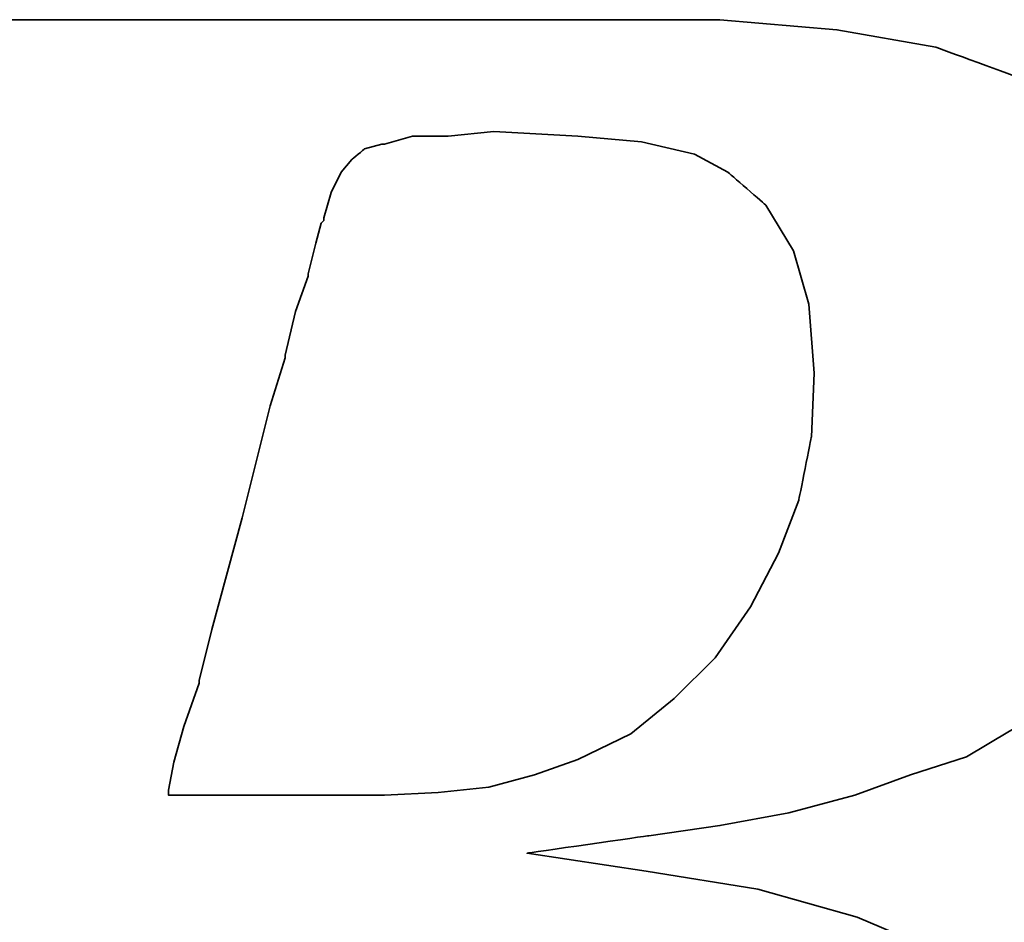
# Model space of a CAD drawing. Header units: millimetres. Extents: x 560 to 1081, y 594 to 775.
# Tile 30 of 50: x 927.39 to 931.36, y 651.82 to 655.46. Entities that reach past the tile are written whole.
import ezdxf

# ---------------------------------------------------------------- set-up
doc = ezdxf.new("R2010")
doc.units = ezdxf.units.MM
doc.layers.add('DIM', color=4, linetype='Continuous')
doc.layers.add('layer 1', color=7, linetype='Continuous')

# ---------------------------------------------------------------- blocks, each defined once
blk = doc.blocks.new('TBI MOTION logo(完整正式版)')
at = {"layer": 'layer 1', "color": 22, "lineweight": 35}
for points, knots in [([(-64.65375, -6.86375), (-64.65375, -6.86375), (-64.84375, -7.29625), (-64.84375, -7.29625), (-64.84375, -7.29625), (-64.84375, -7.29625), (-64.86875, -7.34375), (-64.86875, -7.34375), (-64.86875, -7.34375), (-64.86875, -7.34375), (-64.86875, -7.36875), (-64.86875, -7.36875), (-64.86875, -7.36875), (-64.86875, -7.36875), (-65.15375, -7.65375), (-65.15375, -7.65375), (-65.15375, -7.65375), (-65.15375, -7.65375), (-65.17875, -7.65375), (-65.17875, -7.65375), (-65.17875, -7.65375), (-65.17875, -7.65375), (-65.20375, -7.67875), (-65.20375, -7.67875), (-65.20375, -7.67875), (-65.20375, -7.67875), (-65.58875, -7.87125), (-65.58875, -7.87125), (-65.58875, -7.87125), (-65.58875, -7.87125), (-65.63375, -7.87125), (-65.63375, -7.87125), (-65.63375, -7.87125), (-65.63375, -7.87125), (-65.65875, -7.89375), (-65.65875, -7.89375), (-65.65875, -7.89375), (-65.65875, -7.89375), (-66.09375, -7.94375), (-66.09375, -7.94375), (-66.09375, -7.94375), (-66.09375, -7.94375), (-66.11375, -7.94375), (-66.11375, -7.94375), (-66.11375, -7.94375), (-66.11375, -7.94375), (-66.16375, -7.94375), (-66.16375, -7.94375), (-66.16375, -7.94375), (-66.16375, -7.94375), (-66.30875, -7.94375), (-66.30875, -7.94375), (-66.30875, -7.94375), (-66.30875, -7.94375), (-66.69375, -7.94375), (-66.69375, -7.94375), (-66.69375, -7.94375), (-66.69375, -7.94375), (-67.07375, -7.94375), (-67.07375, -7.94375), (-67.07375, -7.94375), (-67.07375, -7.94375), (-67.12375, -7.94375), (-67.12375, -7.94375), (-67.12375, -7.94375), (-67.12375, -7.94375), (-67.12375, -7.96625), (-67.12375, -7.96625), (-67.12375, -7.96625), (-67.12375, -7.96625), (-67.14875, -7.99125), (-67.14875, -7.99125), (-67.14875, -7.99125), (-67.14875, -7.99125), (-67.24375, -8.34875), (-67.24375, -8.34875), (-67.24375, -8.34875), (-67.24375, -8.34875), (-67.31375, -8.68625), (-67.31375, -8.68625), (-67.31375, -8.68625), (-67.31375, -8.68625), (-67.26875, -8.68625), (-67.26875, -8.68625), (-67.26875, -8.68625), (-67.26875, -8.68625), (-67.07375, -8.68625), (-67.07375, -8.68625), (-67.07375, -8.68625), (-67.07375, -8.68625), (-66.54875, -8.68625), (-66.54875, -8.68625), (-66.54875, -8.68625), (-66.54875, -8.68625), (-65.82625, -8.68625), (-65.82625, -8.68625), (-65.82625, -8.68625), (-65.82625, -8.68625), (-65.01375, -8.68625), (-65.01375, -8.68625), (-65.01375, -8.68625), (-65.01375, -8.68625), (-64.05375, -8.68625), (-64.05375, -8.68625), (-64.05375, -8.68625), (-64.05375, -8.68625), (-62.08375, -8.68625), (-62.08375, -8.68625), (-62.08375, -8.68625), (-62.08375, -8.68625), (-60.06875, -8.68625), (-60.06875, -8.68625), (-60.06875, -8.68625), (-60.06875, -8.68625), (-59.10875, -8.68625), (-59.10875, -8.68625), (-59.10875, -8.68625), (-59.10875, -8.68625), (-58.29375, -8.68625), (-58.29375, -8.68625), (-58.29375, -8.68625), (-58.29375, -8.68625), (-57.57375, -8.68625), (-57.57375, -8.68625), (-57.57375, -8.68625), (-57.57375, -8.68625), (-57.04875, -8.68625), (-57.04875, -8.68625), (-57.04875, -8.68625), (-57.04875, -8.68625), (-56.85375, -8.68625), (-56.85375, -8.68625), (-56.85375, -8.68625), (-56.85375, -8.68625), (-56.70875, -8.68625), (-56.70875, -8.68625), (-56.70875, -8.68625), (-56.70875, -8.68625), (-56.61375, -8.68625), (-56.61375, -8.68625), (-56.61375, -8.68625), (-56.61375, -8.68625), (-56.56875, -8.68625), (-56.56875, -8.68625), (-56.56875, -8.68625), (-56.56875, -8.68625), (-55.65375, -8.63875), (-55.65375, -8.63875), (-55.65375, -8.63875), (-55.65375, -8.63875), (-54.76875, -8.51875), (-54.76875, -8.51875), (-54.76875, -8.51875), (-54.76875, -8.51875), (-53.90375, -8.30375), (-53.90375, -8.30375), (-53.90375, -8.30375), (-53.90375, -8.30375), (-53.08875, -8.03875), (-53.08875, -8.03875), (-53.08875, -8.03875), (-53.08875, -8.03875), (-52.34375, -7.65375), (-52.34375, -7.65375), (-52.34375, -7.65375), (-52.34375, -7.65375), (-51.69875, -7.29625), (-51.69875, -7.29625), (-51.69875, -7.29625), (-51.69875, -7.29625), (-51.21875, -6.91125), (-51.21875, -6.91125), (-51.21875, -6.91125), (-51.21875, -6.91125), (-50.83375, -6.50375), (-50.83375, -6.50375), (-50.83375, -6.50375), (-50.83375, -6.50375), (-50.44875, -5.94875), (-50.44875, -5.94875), (-50.44875, -5.94875), (-50.44875, -5.94875), (-50.13875, -5.30375), (-50.13875, -5.30375), (-50.13875, -5.30375), (-50.13875, -5.30375), (-49.99375, -4.65375), (-49.99375, -4.65375), (-49.99375, -4.65375), (-49.99375, -4.65375), (-49.92375, -3.98375), (-49.92375, -3.98375), (-49.92375, -3.98375), (-49.92375, -3.98375), (-49.99375, -3.19374), (-49.99375, -3.19374), (-49.99375, -3.19374), (-49.99375, -3.19374), (-50.23374, -2.44874), (-50.23374, -2.44874), (-50.23374, -2.44874), (-50.23374, -2.44874), (-50.59375, -1.87374), (-50.59375, -1.87374), (-50.59375, -1.87374), (-50.59375, -1.87374), (-51.09875, -1.31874), (-51.09875, -1.31874), (-51.09875, -1.31874), (-51.09875, -1.31874), (-51.74375, -0.81875), (-51.74375, -0.81875), (-51.74375, -0.81875), (-51.74375, -0.81875), (-52.53875, -0.48125), (-52.53875, -0.48125), (-52.53875, -0.48125), (-52.53875, -0.48125), (-53.47375, -0.21875), (-53.47375, -0.21875), (-53.47375, -0.21875), (-53.47375, -0.21875), (-54.52875, -0.04874), (-54.52875, -0.04874), (-54.52875, -0.04874), (-54.52875, -0.04874), (-55.65375, 0.12125), (-55.65375, 0.12125), (-55.65375, 0.12125), (-55.65375, 0.12125), (-54.50375, 0.28624), (-54.50375, 0.28624), (-54.50375, 0.28624), (-54.50375, 0.28624), (-53.83375, 0.38124), (-53.83375, 0.38124), (-53.83375, 0.38124), (-53.83375, 0.38124), (-53.18375, 0.50125), (-53.18375, 0.50125), (-53.18375, 0.50125), (-53.18375, 0.50125), (-52.55875, 0.66874), (-52.55875, 0.66874), (-52.55875, 0.66874), (-52.55875, 0.66874), (-52.03375, 0.86124), (-52.03375, 0.86124), (-52.03375, 0.86124), (-52.03375, 0.86124), (-51.50374, 1.03124), (-51.50374, 1.03124), (-51.50374, 1.03124), (-51.50374, 1.03124), (-51.09875, 1.27125), (-51.09875, 1.27125), (-51.09875, 1.27125), (-51.09875, 1.27125), (-50.71375, 1.48624), (-50.71375, 1.48624), (-50.71375, 1.48624), (-50.71375, 1.48624), (-50.37625, 1.77625), (-50.37625, 1.77625), (-50.37625, 1.77625), (-50.37625, 1.77625), (-49.82375, 2.37625), (-49.82375, 2.37625), (-49.82375, 2.37625), (-49.82375, 2.37625), (-49.41875, 2.99625), (-49.41875, 2.99625), (-49.41875, 2.99625), (-49.41875, 2.99625), (-49.22375, 3.76625), (-49.22375, 3.76625), (-49.22375, 3.76625), (-49.22375, 3.76625), (-49.15375, 4.50874), (-49.15375, 4.50874), (-49.15375, 4.50874), (-49.15375, 4.50874), (-49.20375, 5.25125), (-49.20375, 5.25125), (-49.20375, 5.25125), (-49.20375, 5.25125), (-49.41875, 5.92625), (-49.41875, 5.92625), (-49.41875, 5.92625), (-49.41875, 5.92625), (-49.77875, 6.47625), (-49.77875, 6.47625), (-49.77875, 6.47625), (-49.77875, 6.47625), (-50.33125, 7.02624), (-50.33125, 7.02624), (-50.33125, 7.02624), (-50.33125, 7.02624), (-51.00125, 7.43625), (-51.00125, 7.43625), (-51.00125, 7.43625), (-51.00125, 7.43625), (-51.79375, 7.72625), (-51.79375, 7.72625), (-51.79375, 7.72625), (-51.79375, 7.72625), (-52.72875, 7.89124), (-52.72875, 7.89124), (-52.72875, 7.89124), (-52.72875, 7.89124), (-53.83375, 7.98625), (-53.83375, 7.98625), (-53.83375, 7.98625), (-53.83375, 7.98625), (-53.92875, 7.98625), (-53.92875, 7.98625), (-53.92875, 7.98625), (-53.92875, 7.98625), (-54.26375, 7.98625), (-54.26375, 7.98625), (-54.26375, 7.98625), (-54.26375, 7.98625), (-54.74375, 7.98625), (-54.74375, 7.98625), (-54.74375, 7.98625), (-54.74375, 7.98625), (-55.36875, 7.98625), (-55.36875, 7.98625), (-55.36875, 7.98625), (-55.36875, 7.98625), (-56.13375, 7.98625), (-56.13375, 7.98625), (-56.13375, 7.98625), (-56.13375, 7.98625), (-56.94875, 7.98625), (-56.94875, 7.98625), (-56.94875, 7.98625), (-56.94875, 7.98625), (-58.77625, 7.98625), (-58.77625, 7.98625), (-58.77625, 7.98625), (-58.77625, 7.98625), (-60.59875, 7.98625), (-60.59875, 7.98625), (-60.59875, 7.98625), (-60.59875, 7.98625), (-61.41375, 7.98625), (-61.41375, 7.98625), (-61.41375, 7.98625), (-61.41375, 7.98625), (-62.17875, 7.98625), (-62.17875, 7.98625), (-62.17875, 7.98625), (-62.17875, 7.98625), (-62.80375, 7.98625), (-62.80375, 7.98625), (-62.80375, 7.98625), (-62.80375, 7.98625), (-63.30625, 7.98625), (-63.30625, 7.98625), (-63.30625, 7.98625), (-63.30625, 7.98625), (-63.57375, 7.98625), (-63.57375, 7.98625), (-63.57375, 7.98625), (-63.57375, 7.98625), (-63.57375, 7.96375), (-63.57375, 7.96375), (-63.57375, 7.96375), (-63.57375, 7.96375), (-63.59875, 7.94125), (-63.59875, 7.94125), (-63.59875, 7.94125), (-63.59875, 7.94125), (-63.69375, 7.55625), (-63.69375, 7.55625), (-63.69375, 7.55625), (-63.69375, 7.55625), (-63.76375, 7.24624), (-63.76375, 7.24624), (-63.76375, 7.24624), (-63.76375, 7.24624), (-63.23875, 7.24624), (-63.23875, 7.24624), (-63.23875, 7.24624), (-63.23875, 7.24624), (-62.75875, 7.24624), (-62.75875, 7.24624), (-62.75875, 7.24624), (-62.75875, 7.24624), (-62.61125, 7.24624), (-62.61125, 7.24624), (-62.61125, 7.24624), (-62.61125, 7.24624), (-62.56625, 7.24624), (-62.56625, 7.24624), (-62.56625, 7.24624), (-62.56625, 7.24624), (-62.22875, 7.24624), (-62.22875, 7.24624), (-62.22875, 7.24624), (-62.22875, 7.24624), (-62.20375, 7.24624), (-62.20375, 7.24624), (-62.20375, 7.24624), (-62.20375, 7.24624), (-62.17875, 7.21875), (-62.17875, 7.21875), (-62.17875, 7.21875), (-62.17875, 7.21875), (-61.96375, 7.17125), (-61.96375, 7.17125), (-61.96375, 7.17125), (-61.96375, 7.17125), (-61.72375, 7.12624), (-61.72375, 7.12624), (-61.72375, 7.12624), (-61.72375, 7.12624), (-61.70375, 7.12624), (-61.70375, 7.12624), (-61.70375, 7.12624), (-61.70375, 7.12624), (-61.55875, 7.07624), (-61.55875, 7.07624), (-61.55875, 7.07624), (-61.55875, 7.07624), (-61.50875, 7.07624), (-61.50875, 7.07624), (-61.50875, 7.07624), (-61.50875, 7.07624), (-61.48375, 7.02624), (-61.48375, 7.02624), (-61.48375, 7.02624), (-61.48375, 7.02624), (-61.31875, 6.83375), (-61.31875, 6.83375), (-61.31875, 6.83375), (-61.31875, 6.83375), (-61.29375, 6.81125), (-61.29375, 6.81125), (-61.29375, 6.81125), (-61.29375, 6.81125), (-61.29375, 6.78625), (-61.29375, 6.78625), (-61.29375, 6.78625), (-61.29375, 6.78625), (-61.19875, 6.50124), (-61.19875, 6.50124), (-61.19875, 6.50124), (-61.19875, 6.50124), (-61.17375, 6.45124), (-61.17375, 6.45124), (-61.17375, 6.45124), (-61.17375, 6.45124), (-61.19875, 6.40625), (-61.19875, 6.40625), (-61.19875, 6.40625), (-61.19875, 6.40625), (-61.26875, 5.99624), (-61.26875, 5.99624), (-61.26875, 5.99624), (-61.26875, 5.99624), (-61.26875, 5.85125), (-61.26875, 5.85125), (-61.26875, 5.85125), (-61.26875, 5.85125), (-61.26875, 5.82625), (-61.26875, 5.82625), (-61.26875, 5.82625), (-61.26875, 5.82625), (-61.29375, 5.80625), (-61.29375, 5.80625), (-61.29375, 5.80625), (-61.29375, 5.80625), (-61.34125, 5.66125), (-61.34125, 5.66125), (-61.34125, 5.66125), (-61.34125, 5.66125), (-61.41375, 5.44625), (-61.41375, 5.44625), (-61.41375, 5.44625), (-61.41375, 5.44625), (-61.48375, 5.15625), (-61.48375, 5.15625), (-61.48375, 5.15625), (-61.48375, 5.15625), (-61.58375, 4.82124), (-61.58375, 4.82124), (-61.58375, 4.82124), (-61.58375, 4.82124), (-61.79875, 4.00375), (-61.79875, 4.00375), (-61.79875, 4.00375), (-61.79875, 4.00375), (-62.05875, 2.99625), (-62.05875, 2.99625), (-62.05875, 2.99625), (-62.05875, 2.99625), (-62.34875, 1.91625), (-62.34875, 1.91625), (-62.34875, 1.91625), (-62.34875, 1.91625), (-62.97375, -0.41124), (-62.97375, -0.41124), (-62.97375, -0.41124), (-62.97375, -0.41124), (-63.59875, -2.75875), (-63.59875, -2.75875), (-63.59875, -2.75875), (-63.59875, -2.75875), (-63.88375, -3.86374), (-63.88375, -3.86374), (-63.88375, -3.86374), (-63.88375, -3.86374), (-64.14875, -4.82374), (-64.14875, -4.82374), (-64.14875, -4.82374), (-64.14875, -4.82374), (-64.36375, -5.64125), (-64.36375, -5.64125), (-64.36375, -5.64125), (-64.36375, -5.64125), (-64.43625, -5.97625), (-64.43625, -5.97625), (-64.43625, -5.97625), (-64.43625, -5.97625), (-64.50875, -6.28625), (-64.50875, -6.28625), (-64.50875, -6.28625), (-64.50875, -6.28625), (-64.50875, -6.30875), (-64.50875, -6.30875), (-64.50875, -6.30875), (-64.50875, -6.30875), (-64.57875, -6.50375), (-64.57875, -6.50375), (-64.57875, -6.50375), (-64.57875, -6.50375), (-64.62875, -6.69625), (-64.62875, -6.69625), (-64.62875, -6.69625), (-64.62875, -6.69625), (-64.62875, -6.76875), (-64.62875, -6.76875), (-64.62875, -6.76875), (-64.62875, -6.76875), (-64.62875, -6.81375), (-64.62875, -6.81375), (-64.62875, -6.81375), (-64.62875, -6.81375), (-64.62875, -6.83875), (-64.62875, -6.83875), (-64.62875, -6.83875), (-64.62875, -6.83875), (-64.65375, -6.86375), (-64.65375, -6.86375)], [0, 0, 0, 0, 0.0071942, 0.0071942, 0.0071942, 0.0071943, 0.0143885, 0.0143885, 0.0143885, 0.0143885, 0.0215827, 0.0215827, 0.0215827, 0.0215827, 0.028777, 0.028777, 0.028777, 0.028777, 0.0359712, 0.0359712, 0.0359712, 0.0359712, 0.0431655, 0.0431655, 0.0431655, 0.0431655, 0.0503597, 0.0503597, 0.0503597, 0.0503597, 0.057554, 0.057554, 0.057554, 0.057554, 0.0647482, 0.0647482, 0.0647482, 0.0647482, 0.0719424, 0.0719424, 0.0719424, 0.0719425, 0.0791367, 0.0791367, 0.0791367, 0.0791367, 0.0863309, 0.0863309, 0.0863309, 0.0863309, 0.0935252, 0.0935252, 0.0935252, 0.0935252, 0.1007194, 0.1007194, 0.1007194, 0.1007194, 0.1079137, 0.1079137, 0.1079137, 0.1079137, 0.1151079, 0.1151079, 0.1151079, 0.1151079, 0.1223022, 0.1223022, 0.1223022, 0.1223022, 0.1294964, 0.1294964, 0.1294964, 0.1294964, 0.1366906, 0.1366906, 0.1366906, 0.1366907, 0.1438849, 0.1438849, 0.1438849, 0.1438849, 0.1510791, 0.1510791, 0.1510791, 0.1510791, 0.1582734, 0.1582734, 0.1582734, 0.1582734, 0.1654676, 0.1654676, 0.1654676, 0.1654676, 0.1726619, 0.1726619, 0.1726619, 0.1726619, 0.1798561, 0.1798561, 0.1798561, 0.1798561, 0.1870504, 0.1870504, 0.1870504, 0.1870504, 0.1942446, 0.1942446, 0.1942446, 0.1942446, 0.2014388, 0.2014388, 0.2014388, 0.2014389, 0.2086331, 0.2086331, 0.2086331, 0.2086331, 0.2158273, 0.2158273, 0.2158273, 0.2158273, 0.2230216, 0.2230216, 0.2230216, 0.2230216, 0.2302158, 0.2302158, 0.2302158, 0.2302158, 0.2374101, 0.2374101, 0.2374101, 0.2374101, 0.2446043, 0.2446043, 0.2446043, 0.2446043, 0.2517986, 0.2517986, 0.2517986, 0.2517986, 0.2589928, 0.2589928, 0.2589928, 0.2589928, 0.2661871, 0.2661871, 0.2661871, 0.2661871, 0.2733813, 0.2733813, 0.2733813, 0.2733813, 0.2805755, 0.2805755, 0.2805755, 0.2805755, 0.2877698, 0.2877698, 0.2877698, 0.2877698, 0.294964, 0.294964, 0.294964, 0.294964, 0.3021583, 0.3021583, 0.3021583, 0.3021583, 0.3093525, 0.3093525, 0.3093525, 0.3093525, 0.3165468, 0.3165468, 0.3165468, 0.3165468, 0.323741, 0.323741, 0.323741, 0.323741, 0.3309353, 0.3309353, 0.3309353, 0.3309353, 0.3381295, 0.3381295, 0.3381295, 0.3381295, 0.3453237, 0.3453237, 0.3453237, 0.3453238, 0.352518, 0.352518, 0.352518, 0.352518, 0.3597122, 0.3597122, 0.3597122, 0.3597122, 0.3669065, 0.3669065, 0.3669065, 0.3669065, 0.3741007, 0.3741007, 0.3741007, 0.3741007, 0.381295, 0.381295, 0.381295, 0.381295, 0.3884892, 0.3884892, 0.3884892, 0.3884892, 0.3956835, 0.3956835, 0.3956835, 0.3956835, 0.4028777, 0.4028777, 0.4028777, 0.4028777, 0.4100719, 0.4100719, 0.4100719, 0.410072, 0.4172662, 0.4172662, 0.4172662, 0.4172662, 0.4244604, 0.4244604, 0.4244604, 0.4244604, 0.4316547, 0.4316547, 0.4316547, 0.4316547, 0.4388489, 0.4388489, 0.4388489, 0.4388489, 0.4460432, 0.4460432, 0.4460432, 0.4460432, 0.4532374, 0.4532374, 0.4532374, 0.4532374, 0.4604317, 0.4604317, 0.4604317, 0.4604317, 0.4676259, 0.4676259, 0.4676259, 0.4676259, 0.4748201, 0.4748201, 0.4748201, 0.4748202, 0.4820144, 0.4820144, 0.4820144, 0.4820144, 0.4892086, 0.4892086, 0.4892086, 0.4892086, 0.4964029, 0.4964029, 0.4964029, 0.4964029, 0.5035971, 0.5035971, 0.5035971, 0.5035971, 0.5107914, 0.5107914, 0.5107914, 0.5107914, 0.5179856, 0.5179856, 0.5179856, 0.5179856, 0.5251799, 0.5251799, 0.5251799, 0.5251799, 0.5323741, 0.5323741, 0.5323741, 0.5323741, 0.5395683, 0.5395683, 0.5395683, 0.5395684, 0.5467626, 0.5467626, 0.5467626, 0.5467626, 0.5539568, 0.5539568, 0.5539568, 0.5539568, 0.5611511, 0.5611511, 0.5611511, 0.5611511, 0.5683453, 0.5683453, 0.5683453, 0.5683453, 0.5755396, 0.5755396, 0.5755396, 0.5755396, 0.5827338, 0.5827338, 0.5827338, 0.5827338, 0.5899281, 0.5899281, 0.5899281, 0.5899281, 0.5971223, 0.5971223, 0.5971223, 0.5971223, 0.6043165, 0.6043165, 0.6043165, 0.6043166, 0.6115108, 0.6115108, 0.6115108, 0.6115108, 0.618705, 0.618705, 0.618705, 0.618705, 0.6258993, 0.6258993, 0.6258993, 0.6258993, 0.6330935, 0.6330935, 0.6330935, 0.6330935, 0.6402878, 0.6402878, 0.6402878, 0.6402878, 0.647482, 0.647482, 0.647482, 0.647482, 0.6546763, 0.6546763, 0.6546763, 0.6546763, 0.6618705, 0.6618705, 0.6618705, 0.6618705, 0.6690647, 0.6690647, 0.6690647, 0.6690648, 0.676259, 0.676259, 0.676259, 0.676259, 0.6834532, 0.6834532, 0.6834532, 0.6834532, 0.6906475, 0.6906475, 0.6906475, 0.6906475, 0.6978417, 0.6978417, 0.6978417, 0.6978417, 0.705036, 0.705036, 0.705036, 0.705036, 0.7122302, 0.7122302, 0.7122302, 0.7122302, 0.7194245, 0.7194245, 0.7194245, 0.7194245, 0.7266187, 0.7266187, 0.7266187, 0.7266187, 0.7338129, 0.7338129, 0.7338129, 0.733813, 0.7410072, 0.7410072, 0.7410072, 0.7410072, 0.7482014, 0.7482014, 0.7482014, 0.7482014, 0.7553957, 0.7553957, 0.7553957, 0.7553957, 0.7625899, 0.7625899, 0.7625899, 0.7625899, 0.7697842, 0.7697842, 0.7697842, 0.7697842, 0.7769784, 0.7769784, 0.7769784, 0.7769784, 0.7841727, 0.7841727, 0.7841727, 0.7841727, 0.7913669, 0.7913669, 0.7913669, 0.7913669, 0.7985612, 0.7985612, 0.7985612, 0.7985612, 0.8057554, 0.8057554, 0.8057554, 0.8057554, 0.8129496, 0.8129496, 0.8129496, 0.8129497, 0.8201439, 0.8201439, 0.8201439, 0.8201439, 0.8273381, 0.8273381, 0.8273381, 0.8273381, 0.8345324, 0.8345324, 0.8345324, 0.8345324, 0.8417266, 0.8417266, 0.8417266, 0.8417266, 0.8489209, 0.8489209, 0.8489209, 0.8489209, 0.8561151, 0.8561151, 0.8561151, 0.8561151, 0.8633094, 0.8633094, 0.8633094, 0.8633094, 0.8705036, 0.8705036, 0.8705036, 0.8705036, 0.8776978, 0.8776978, 0.8776978, 0.8776979, 0.8848921, 0.8848921, 0.8848921, 0.8848921, 0.8920863, 0.8920863, 0.8920863, 0.8920863, 0.8992806, 0.8992806, 0.8992806, 0.8992806, 0.9064748, 0.9064748, 0.9064748, 0.9064748, 0.9136691, 0.9136691, 0.9136691, 0.9136691, 0.9208633, 0.9208633, 0.9208633, 0.9208633, 0.9280576, 0.9280576, 0.9280576, 0.9280576, 0.9352518, 0.9352518, 0.9352518, 0.9352518, 0.942446, 0.942446, 0.942446, 0.9424461, 0.9496403, 0.9496403, 0.9496403, 0.9496403, 0.9568345, 0.9568345, 0.9568345, 0.9568345, 0.9640288, 0.9640288, 0.9640288, 0.9640288, 0.971223, 0.971223, 0.971223, 0.971223, 0.9784173, 0.9784173, 0.9784173, 0.9784173, 0.9856115, 0.9856115, 0.9856115, 0.9856115, 0.9928058, 0.9928058, 0.9928058, 0.9928058, 1, 1, 1, 1]), ([(-57.50375, 6.35625), (-57.50375, 6.35625), (-57.57375, 6.11625), (-57.57375, 6.11625), (-57.57375, 6.11625), (-57.57375, 6.11625), (-57.57375, 6.09125), (-57.57375, 6.09125), (-57.57375, 6.09125), (-57.57375, 6.09125), (-57.59875, 6.06625), (-57.59875, 6.06625), (-57.59875, 6.06625), (-57.59875, 6.06625), (-57.64875, 5.87625), (-57.64875, 5.87625), (-57.64875, 5.87625), (-57.64875, 5.87625), (-57.71875, 5.58875), (-57.71875, 5.58875), (-57.71875, 5.58875), (-57.71875, 5.58875), (-57.71875, 5.56625), (-57.71875, 5.56625), (-57.71875, 5.56625), (-57.71875, 5.56625), (-57.83875, 5.23125), (-57.83875, 5.23125), (-57.83875, 5.23125), (-57.83875, 5.23125), (-57.93625, 4.82124), (-57.93625, 4.82124), (-57.93625, 4.82124), (-57.93625, 4.82124), (-57.93625, 4.79624), (-57.93625, 4.79624), (-57.93625, 4.79624), (-57.93625, 4.79624), (-58.07875, 4.34125), (-58.07875, 4.34125), (-58.07875, 4.34125), (-58.07875, 4.34125), (-58.34375, 3.28625), (-58.34375, 3.28625), (-58.34375, 3.28625), (-58.34375, 3.28625), (-58.62875, 2.23124), (-58.62875, 2.23124), (-58.62875, 2.23124), (-58.62875, 2.23124), (-58.74875, 1.75125), (-58.74875, 1.75125), (-58.74875, 1.75125), (-58.74875, 1.75125), (-58.74875, 1.72625), (-58.74875, 1.72625), (-58.74875, 1.72625), (-58.74875, 1.72625), (-58.89375, 1.31625), (-58.89375, 1.31625), (-58.89375, 1.31625), (-58.89375, 1.31625), (-58.98875, 0.98124), (-58.98875, 0.98124), (-58.98875, 0.98124), (-58.98875, 0.98124), (-59.03875, 0.71625), (-59.03875, 0.71625), (-59.03875, 0.71625), (-59.03875, 0.71625), (-59.03875, 0.66874), (-59.03875, 0.66874), (-59.03875, 0.66874), (-59.03875, 0.66874), (-58.91875, 0.66874), (-58.91875, 0.66874), (-58.91875, 0.66874), (-58.91875, 0.66874), (-58.53375, 0.66874), (-58.53375, 0.66874), (-58.53375, 0.66874), (-58.53375, 0.66874), (-58.10375, 0.66874), (-58.10375, 0.66874), (-58.10375, 0.66874), (-58.10375, 0.66874), (-57.66875, 0.66874), (-57.66875, 0.66874), (-57.66875, 0.66874), (-57.66875, 0.66874), (-57.33375, 0.66874), (-57.33375, 0.66874), (-57.33375, 0.66874), (-57.33375, 0.66874), (-57.09375, 0.66874), (-57.09375, 0.66874), (-57.09375, 0.66874), (-57.09375, 0.66874), (-56.99875, 0.66874), (-56.99875, 0.66874), (-56.99875, 0.66874), (-56.99875, 0.66874), (-56.49375, 0.69374), (-56.49375, 0.69374), (-56.49375, 0.69374), (-56.49375, 0.69374), (-56.01375, 0.74374), (-56.01375, 0.74374), (-56.01375, 0.74374), (-56.01375, 0.74374), (-55.58375, 0.86124), (-55.58375, 0.86124), (-55.58375, 0.86124), (-55.58375, 0.86124), (-55.17375, 1.00624), (-55.17375, 1.00624), (-55.17375, 1.00624), (-55.17375, 1.00624), (-54.67375, 1.24625), (-54.67375, 1.24625), (-54.67375, 1.24625), (-54.67375, 1.24625), (-54.26375, 1.58124), (-54.26375, 1.58124), (-54.26375, 1.58124), (-54.26375, 1.58124), (-53.87875, 1.96374), (-53.87875, 1.96374), (-53.87875, 1.96374), (-53.87875, 1.96374), (-53.54375, 2.44625), (-53.54375, 2.44625), (-53.54375, 2.44625), (-53.54375, 2.44625), (-53.27875, 2.95125), (-53.27875, 2.95125), (-53.27875, 2.95125), (-53.27875, 2.95125), (-53.08875, 3.45124), (-53.08875, 3.45124), (-53.08875, 3.45124), (-53.08875, 3.45124), (-52.96875, 4.05124), (-52.96875, 4.05124), (-52.96875, 4.05124), (-52.96875, 4.05124), (-52.94375, 4.65125), (-52.94375, 4.65125), (-52.94375, 4.65125), (-52.94375, 4.65125), (-52.99375, 5.30125), (-52.99375, 5.30125), (-52.99375, 5.30125), (-52.99375, 5.30125), (-53.13875, 5.80625), (-53.13875, 5.80625), (-53.13875, 5.80625), (-53.13875, 5.80625), (-53.39875, 6.23625), (-53.39875, 6.23625), (-53.39875, 6.23625), (-53.39875, 6.23625), (-53.75875, 6.54875), (-53.75875, 6.54875), (-53.75875, 6.54875), (-53.75875, 6.54875), (-54.07375, 6.71625), (-54.07375, 6.71625), (-54.07375, 6.71625), (-54.07375, 6.71625), (-54.57375, 6.83375), (-54.57375, 6.83375), (-54.57375, 6.83375), (-54.57375, 6.83375), (-55.17375, 6.88625), (-55.17375, 6.88625), (-55.17375, 6.88625), (-55.17375, 6.88625), (-55.96875, 6.93125), (-55.96875, 6.93125), (-55.96875, 6.93125), (-55.96875, 6.93125), (-56.39875, 6.88625), (-56.39875, 6.88625), (-56.39875, 6.88625), (-56.39875, 6.88625), (-56.42125, 6.88625), (-56.42125, 6.88625), (-56.42125, 6.88625), (-56.42125, 6.88625), (-56.73375, 6.88625), (-56.73375, 6.88625), (-56.73375, 6.88625), (-56.73375, 6.88625), (-56.99875, 6.81125), (-56.99875, 6.81125), (-56.99875, 6.81125), (-56.99875, 6.81125), (-57.02375, 6.81125), (-57.02375, 6.81125), (-57.02375, 6.81125), (-57.02375, 6.81125), (-57.18875, 6.76625), (-57.18875, 6.76625), (-57.18875, 6.76625), (-57.18875, 6.76625), (-57.30875, 6.66625), (-57.30875, 6.66625), (-57.30875, 6.66625), (-57.30875, 6.66625), (-57.40875, 6.54875), (-57.40875, 6.54875), (-57.40875, 6.54875), (-57.40875, 6.54875), (-57.50375, 6.35625), (-57.50375, 6.35625)], [0, 0, 0, 0, 0.0185185, 0.0185185, 0.0185185, 0.0185185, 0.037037, 0.037037, 0.037037, 0.037037, 0.0555556, 0.0555556, 0.0555556, 0.0555556, 0.0740741, 0.0740741, 0.0740741, 0.0740741, 0.0925926, 0.0925926, 0.0925926, 0.0925926, 0.1111111, 0.1111111, 0.1111111, 0.1111111, 0.1296296, 0.1296296, 0.1296296, 0.1296296, 0.1481481, 0.1481481, 0.1481481, 0.1481482, 0.1666667, 0.1666667, 0.1666667, 0.1666667, 0.1851852, 0.1851852, 0.1851852, 0.1851852, 0.2037037, 0.2037037, 0.2037037, 0.2037037, 0.2222222, 0.2222222, 0.2222222, 0.2222222, 0.2407407, 0.2407407, 0.2407407, 0.2407408, 0.2592593, 0.2592593, 0.2592593, 0.2592593, 0.2777778, 0.2777778, 0.2777778, 0.2777778, 0.2962963, 0.2962963, 0.2962963, 0.2962963, 0.3148148, 0.3148148, 0.3148148, 0.3148148, 0.3333333, 0.3333333, 0.3333333, 0.3333333, 0.3518519, 0.3518519, 0.3518519, 0.3518519, 0.3703704, 0.3703704, 0.3703704, 0.3703704, 0.3888889, 0.3888889, 0.3888889, 0.3888889, 0.4074074, 0.4074074, 0.4074074, 0.4074074, 0.4259259, 0.4259259, 0.4259259, 0.4259259, 0.4444444, 0.4444444, 0.4444444, 0.4444445, 0.462963, 0.462963, 0.462963, 0.462963, 0.4814815, 0.4814815, 0.4814815, 0.4814815, 0.5, 0.5, 0.5, 0.5, 0.5185185, 0.5185185, 0.5185185, 0.5185185, 0.537037, 0.537037, 0.537037, 0.537037, 0.5555556, 0.5555556, 0.5555556, 0.5555556, 0.5740741, 0.5740741, 0.5740741, 0.5740741, 0.5925926, 0.5925926, 0.5925926, 0.5925926, 0.6111111, 0.6111111, 0.6111111, 0.6111111, 0.6296296, 0.6296296, 0.6296296, 0.6296296, 0.6481481, 0.6481481, 0.6481481, 0.6481482, 0.6666667, 0.6666667, 0.6666667, 0.6666667, 0.6851852, 0.6851852, 0.6851852, 0.6851852, 0.7037037, 0.7037037, 0.7037037, 0.7037037, 0.7222222, 0.7222222, 0.7222222, 0.7222222, 0.7407407, 0.7407407, 0.7407407, 0.7407408, 0.7592593, 0.7592593, 0.7592593, 0.7592593, 0.7777778, 0.7777778, 0.7777778, 0.7777778, 0.7962963, 0.7962963, 0.7962963, 0.7962963, 0.8148148, 0.8148148, 0.8148148, 0.8148148, 0.8333333, 0.8333333, 0.8333333, 0.8333333, 0.8518519, 0.8518519, 0.8518519, 0.8518519, 0.8703704, 0.8703704, 0.8703704, 0.8703704, 0.8888889, 0.8888889, 0.8888889, 0.8888889, 0.9074074, 0.9074074, 0.9074074, 0.9074074, 0.9259259, 0.9259259, 0.9259259, 0.9259259, 0.9444444, 0.9444444, 0.9444444, 0.9444445, 0.962963, 0.962963, 0.962963, 0.962963, 0.9814815, 0.9814815, 0.9814815, 0.9814815, 1, 1, 1, 1])]:
    blk.add_open_spline(points, degree=3, knots=knots, dxfattribs=at)

msp = doc.modelspace()

# ---------------------------------------------------------------- block references
at = {"layer": 'DIM', "color": 7, "xscale": 0.4268962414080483, "yscale": 0.4268962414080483, "zscale": 0.4268962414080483}
msp.add_blockref('TBI MOTION logo(完整正式版)', (953.1938, 652.0504), dxfattribs=at)

doc.saveas('drawing.dxf')
